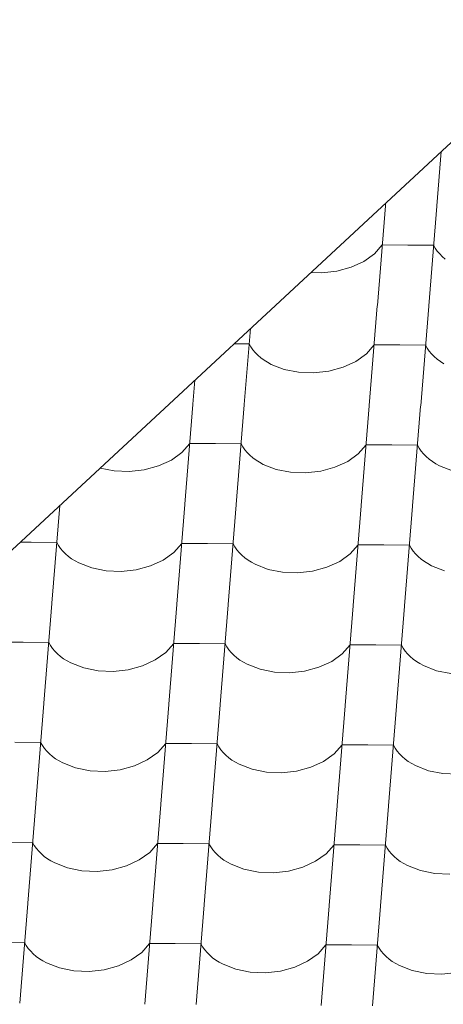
# Model space of a CAD drawing. Header units: millimetres. Extents: x -124639 to 133188, y -48358 to 76648.
# Tile 21 of 49: x 2747 to 3142, y 9013 to 9932. Entities that reach past the tile are written whole.
import ezdxf

# ---------------------------------------------------------------- set-up
doc = ezdxf.new("R2010")
doc.units = ezdxf.units.MM
doc.header["$MEASUREMENT"] = 0
doc.layers.add('Konstrukce - střechy a skořepiny', color=7, linetype='Continuous')
doc.layers.add('Výplně - Povrchové', color=7, linetype='Continuous')

# ---------------------------------------------------------------- blocks, each defined once
blk = doc.blocks.new('*X2')
at = {"layer": 'Výplně - Povrchové', "color": 7, "linetype": 'Continuous', "lineweight": 13}
for p, q in [((3140.02, 9808.96), (3135.94, 9758.2)), ((3087.98, 9758.23), (3080.51, 9665.28)), ((3088.2, 9760.9), (3088.01, 9758.57)), ((3135.91, 9757.86), (3128.44, 9664.92)), ((3077.73, 9713.61), (3085.06, 9721.97)), ((3109.03, 9721.78), (3085.06, 9721.97)), ((3133, 9721.6), (3109.03, 9721.78)), ((3133, 9721.6), (3134.59, 9718.79)), ((3134.59, 9718.79), (3136.49, 9716.07)), ((3067.87, 9706.49), (3077.73, 9713.61)), ((3136.49, 9716.07), (3138.68, 9713.45)), ((3138.68, 9713.45), (3141.16, 9710.96)), ((3141.16, 9710.96), (3143.91, 9708.6)), ((3042.63, 9697.33), (3055.96, 9700.97)), ((3055.96, 9700.97), (3067.87, 9706.49)), ((3018.41, 9696.18), (3028.55, 9695.76)), ((3028.55, 9695.76), (3042.63, 9697.33)), ((3080.48, 9664.95), (3073, 9572)), ((3128.41, 9664.58), (3120.94, 9571.64)), ((2962, 9643.87), (2956.29, 9572.9)), ((2960.85, 9629.58), (2946.71, 9629.69)), ((2960.85, 9629.58), (2962.44, 9626.77)), ((2962.44, 9626.77), (2964.34, 9624.05)), ((3070.23, 9620.33), (3077.56, 9628.69)), ((3101.53, 9628.5), (3077.56, 9628.69)), ((3125.49, 9628.32), (3101.53, 9628.5)), ((3125.49, 9628.32), (3127.09, 9625.51)), ((2964.34, 9624.05), (2966.54, 9621.43)), ((2966.54, 9621.43), (2969.01, 9618.94)), ((2969.01, 9618.94), (2971.76, 9616.59)), ((3060.36, 9613.21), (3070.23, 9620.33)), ((3127.09, 9625.51), (3128.99, 9622.78)), ((3128.99, 9622.78), (3131.18, 9620.17)), ((3131.18, 9620.17), (3133.66, 9617.68)), ((3133.66, 9617.68), (3136.41, 9615.32)), ((2971.76, 9616.59), (2974.76, 9614.38)), ((2974.76, 9614.38), (2978, 9612.33)), ((2978, 9612.33), (2981.47, 9610.44)), ((2981.47, 9610.44), (2993.52, 9605.76)), ((3048.46, 9607.69), (3060.36, 9613.21)), ((3136.41, 9615.32), (3139.41, 9613.11)), ((3139.41, 9613.11), (3142.65, 9611.06)), ((2993.52, 9605.76), (3006.94, 9603.06)), ((3006.94, 9603.06), (3021.05, 9602.48)), ((3021.05, 9602.48), (3035.13, 9604.05)), ((3035.13, 9604.05), (3048.46, 9607.69)), ((2910.17, 9595.81), (2908.36, 9573.27)), ((2908.33, 9572.93), (2900.86, 9479.98)), ((2956.26, 9572.56), (2948.79, 9479.62)), ((3072.98, 9571.67), (3065.5, 9478.72)), ((3120.91, 9571.3), (3113.43, 9478.36)), ((2898.09, 9528.31), (2905.42, 9536.67)), ((2929.38, 9536.48), (2905.42, 9536.67)), ((2953.35, 9536.3), (2929.38, 9536.48)), ((2953.35, 9536.3), (2954.94, 9533.49)), ((3062.73, 9527.05), (3070.06, 9535.41)), ((3094.03, 9535.22), (3070.06, 9535.41)), ((3117.99, 9535.04), (3094.03, 9535.22)), ((3117.99, 9535.04), (3119.59, 9532.22)), ((2888.22, 9521.19), (2898.09, 9528.31)), ((2954.94, 9533.49), (2956.84, 9530.77)), ((2956.84, 9530.77), (2959.04, 9528.15)), ((2959.04, 9528.15), (2961.51, 9525.66)), ((2961.51, 9525.66), (2964.26, 9523.3)), ((3052.86, 9519.93), (3062.73, 9527.05)), ((3119.59, 9532.22), (3121.49, 9529.5)), ((3121.49, 9529.5), (3123.68, 9526.89)), ((3123.68, 9526.89), (3126.16, 9524.4)), ((2876.31, 9515.67), (2888.22, 9521.19)), ((2964.26, 9523.3), (2967.26, 9521.1)), ((2967.26, 9521.1), (2970.5, 9519.04)), ((2970.5, 9519.04), (2973.97, 9517.16)), ((2973.97, 9517.16), (2986.02, 9512.48)), ((3040.96, 9514.41), (3052.86, 9519.93)), ((3126.16, 9524.4), (3128.9, 9522.04)), ((3128.9, 9522.04), (3131.91, 9519.83)), ((3131.91, 9519.83), (3135.15, 9517.78)), ((3135.15, 9517.78), (3138.61, 9515.9)), ((2821.62, 9513.69), (2834.79, 9511.04)), ((2834.79, 9511.04), (2848.9, 9510.46)), ((2848.9, 9510.46), (2862.98, 9512.03)), ((2862.98, 9512.03), (2876.31, 9515.67)), ((2986.02, 9512.48), (2999.44, 9509.78)), ((2999.44, 9509.78), (3013.55, 9509.2)), ((3013.55, 9509.2), (3027.63, 9510.77)), ((3027.63, 9510.77), (3040.96, 9514.41)), ((3138.61, 9515.9), (3150.66, 9511.22)), ((2900.83, 9479.65), (2893.35, 9386.7)), ((2783.98, 9478.78), (2776.64, 9387.6)), ((2948.76, 9479.28), (2941.29, 9386.34)), ((3065.47, 9478.39), (3058, 9385.44)), ((3113.41, 9478.02), (3105.93, 9385.07)), ((2757.23, 9444.46), (2747.05, 9444.54)), ((2781.2, 9444.28), (2757.23, 9444.46)), ((2781.2, 9444.28), (2782.8, 9441.47)), ((2890.58, 9435.03), (2897.91, 9443.39)), ((2921.88, 9443.2), (2897.91, 9443.39)), ((2945.85, 9443.02), (2921.88, 9443.2)), ((2945.85, 9443.02), (2947.44, 9440.21)), ((2782.8, 9441.47), (2784.69, 9438.75)), ((2784.69, 9438.75), (2786.89, 9436.13)), ((2786.89, 9436.13), (2789.36, 9433.64)), ((2880.71, 9427.91), (2890.58, 9435.03)), ((2947.44, 9440.21), (2949.34, 9437.48)), ((2949.34, 9437.48), (2951.53, 9434.87)), ((2951.53, 9434.87), (2954.01, 9432.38)), ((3045.36, 9426.64), (3055.23, 9433.77)), ((3055.23, 9433.77), (3062.56, 9442.13)), ((3086.52, 9441.94), (3062.56, 9442.13)), ((3110.49, 9441.76), (3086.52, 9441.94)), ((3110.49, 9441.76), (3112.08, 9438.94)), ((3112.08, 9438.94), (3113.98, 9436.22)), ((3113.98, 9436.22), (3116.18, 9433.61)), ((2789.36, 9433.64), (2792.11, 9431.29)), ((2792.11, 9431.29), (2795.11, 9429.08)), ((2795.11, 9429.08), (2798.36, 9427.03)), ((2798.36, 9427.03), (2801.82, 9425.14)), ((2801.82, 9425.14), (2813.87, 9420.46)), ((2868.81, 9422.39), (2880.71, 9427.91)), ((2954.01, 9432.38), (2956.76, 9430.02)), ((2956.76, 9430.02), (2959.76, 9427.81)), ((2959.76, 9427.81), (2963, 9425.76)), ((2963, 9425.76), (2966.46, 9423.88)), ((3033.46, 9421.13), (3045.36, 9426.64)), ((3116.18, 9433.61), (3118.65, 9431.12)), ((3118.65, 9431.12), (3121.4, 9428.76)), ((3121.4, 9428.76), (3124.4, 9426.55)), ((3124.4, 9426.55), (3127.65, 9424.5)), ((3127.65, 9424.5), (3131.11, 9422.62)), ((2813.87, 9420.46), (2827.29, 9417.76)), ((2827.29, 9417.76), (2841.4, 9417.18)), ((2841.4, 9417.18), (2855.48, 9418.75)), ((2855.48, 9418.75), (2868.81, 9422.39)), ((2966.46, 9423.88), (2978.51, 9419.2)), ((2978.51, 9419.2), (2991.93, 9416.5)), ((2991.93, 9416.5), (3006.04, 9415.92)), ((3006.04, 9415.92), (3020.12, 9417.49)), ((3020.12, 9417.49), (3033.46, 9421.13)), ((3131.11, 9422.62), (3143.16, 9417.94)), ((2776.61, 9387.26), (2769.14, 9294.32)), ((2893.33, 9386.37), (2885.85, 9293.42)), ((2941.26, 9386), (2933.78, 9293.06)), ((3057.97, 9385.11), (3050.5, 9292.16)), ((3105.9, 9384.74), (3098.43, 9291.79)), ((2749.73, 9351.18), (2725.77, 9351.37)), ((2773.7, 9351), (2749.73, 9351.18)), ((2773.7, 9351), (2775.29, 9348.19)), ((2775.29, 9348.19), (2777.19, 9345.46)), ((2777.19, 9345.46), (2779.39, 9342.85)), ((2779.39, 9342.85), (2781.86, 9340.36)), ((2883.08, 9341.75), (2890.41, 9350.11)), ((2914.38, 9349.92), (2890.41, 9350.11)), ((2938.34, 9349.74), (2914.38, 9349.92)), ((2938.34, 9349.74), (2939.94, 9346.92)), ((2939.94, 9346.92), (2941.84, 9344.2)), ((2941.84, 9344.2), (2944.03, 9341.59)), ((3047.73, 9340.48), (3055.06, 9348.84)), ((3079.02, 9348.66), (3055.06, 9348.84)), ((3102.99, 9348.48), (3079.02, 9348.66)), ((3102.99, 9348.48), (3104.58, 9345.66)), ((3104.58, 9345.66), (3106.48, 9342.94)), ((3106.48, 9342.94), (3108.68, 9340.33)), ((2781.86, 9340.36), (2784.61, 9338)), ((2784.61, 9338), (2787.61, 9335.79)), ((2787.61, 9335.79), (2790.85, 9333.74)), ((2790.85, 9333.74), (2794.32, 9331.86)), ((2861.31, 9329.11), (2873.21, 9334.63)), ((2873.21, 9334.63), (2883.08, 9341.75)), ((2944.03, 9341.59), (2946.51, 9339.1)), ((2946.51, 9339.1), (2949.25, 9336.74)), ((2949.25, 9336.74), (2952.26, 9334.53)), ((2952.26, 9334.53), (2955.5, 9332.48)), ((3025.95, 9327.84), (3037.86, 9333.36)), ((3037.86, 9333.36), (3047.73, 9340.48)), ((3108.68, 9340.33), (3111.15, 9337.84)), ((3111.15, 9337.84), (3113.9, 9335.48)), ((3113.9, 9335.48), (3116.9, 9333.27)), ((3116.9, 9333.27), (3120.14, 9331.22)), ((2794.32, 9331.86), (2806.37, 9327.18)), ((2806.37, 9327.18), (2819.79, 9324.48)), ((2819.79, 9324.48), (2833.9, 9323.9)), ((2833.9, 9323.9), (2847.98, 9325.47)), ((2847.98, 9325.47), (2861.31, 9329.11)), ((2955.5, 9332.48), (2958.96, 9330.6)), ((2958.96, 9330.6), (2971.01, 9325.92)), ((2971.01, 9325.92), (2984.43, 9323.22)), ((2998.54, 9322.64), (3012.62, 9324.21)), ((3012.62, 9324.21), (3025.95, 9327.84)), ((3120.14, 9331.22), (3123.61, 9329.34)), ((3123.61, 9329.34), (3135.66, 9324.66)), ((3135.66, 9324.66), (3149.08, 9321.96)), ((2984.43, 9323.22), (2998.54, 9322.64)), ((2769.11, 9293.98), (2761.64, 9201.04)), ((2885.83, 9293.09), (2878.35, 9200.14)), ((2933.76, 9292.72), (2926.28, 9199.77)), ((3050.47, 9291.83), (3042.99, 9198.88)), ((3098.4, 9291.46), (3090.93, 9198.51)), ((2766.2, 9257.72), (2742.23, 9257.9)), ((2766.2, 9257.72), (2767.79, 9254.9)), ((2767.79, 9254.9), (2769.69, 9252.18)), ((2769.69, 9252.18), (2771.88, 9249.57)), ((2875.58, 9248.47), (2882.91, 9256.83)), ((2906.87, 9256.64), (2882.91, 9256.83)), ((2930.84, 9256.46), (2906.87, 9256.64)), ((2930.84, 9256.46), (2932.44, 9253.64)), ((2932.44, 9253.64), (2934.33, 9250.92)), ((2934.33, 9250.92), (2936.53, 9248.31)), ((3040.22, 9247.2), (3047.55, 9255.56)), ((3071.52, 9255.38), (3047.55, 9255.56)), ((3095.49, 9255.2), (3071.52, 9255.38)), ((3095.49, 9255.2), (3097.08, 9252.38)), ((3097.08, 9252.38), (3098.98, 9249.66)), ((2771.88, 9249.57), (2774.36, 9247.08)), ((2774.36, 9247.08), (2777.11, 9244.72)), ((2777.11, 9244.72), (2780.11, 9242.51)), ((2780.11, 9242.51), (2783.35, 9240.46)), ((2853.81, 9235.83), (2865.71, 9241.34)), ((2865.71, 9241.34), (2875.58, 9248.47)), ((2936.53, 9248.31), (2939.01, 9245.82)), ((2939.01, 9245.82), (2941.75, 9243.46)), ((2941.75, 9243.46), (2944.75, 9241.25)), ((2944.75, 9241.25), (2948, 9239.2)), ((3030.36, 9240.08), (3040.22, 9247.2)), ((3098.98, 9249.66), (3101.17, 9247.05)), ((3101.17, 9247.05), (3103.65, 9244.56)), ((3103.65, 9244.56), (3106.4, 9242.2)), ((3106.4, 9242.2), (3109.4, 9239.99)), ((2783.35, 9240.46), (2786.82, 9238.58)), ((2786.82, 9238.58), (2798.86, 9233.9)), ((2798.86, 9233.9), (2812.29, 9231.2)), ((2826.4, 9230.62), (2840.48, 9232.19)), ((2840.48, 9232.19), (2853.81, 9235.83)), ((2948, 9239.2), (2951.46, 9237.32)), ((2951.46, 9237.32), (2963.51, 9232.64)), ((2963.51, 9232.64), (2976.93, 9229.94)), ((3005.12, 9230.93), (3018.45, 9234.56)), ((3018.45, 9234.56), (3030.36, 9240.08)), ((3109.4, 9239.99), (3112.64, 9237.94)), ((3112.64, 9237.94), (3116.11, 9236.06)), ((3116.11, 9236.06), (3128.15, 9231.38)), ((2812.29, 9231.2), (2826.4, 9230.62)), ((2976.93, 9229.94), (2991.04, 9229.36)), ((2991.04, 9229.36), (3005.12, 9230.93)), ((3128.15, 9231.38), (3141.57, 9228.68)), ((3141.57, 9228.68), (3155.69, 9228.1)), ((2761.61, 9200.7), (2754.13, 9107.76)), ((2878.32, 9199.81), (2870.85, 9106.86)), ((2926.25, 9199.44), (2918.78, 9106.49)), ((3042.97, 9198.54), (3035.49, 9105.6)), ((3090.9, 9198.18), (3083.42, 9105.23)), ((2758.69, 9164.44), (2734.73, 9164.62)), ((2758.69, 9164.44), (2760.29, 9161.62)), ((2760.29, 9161.62), (2762.19, 9158.9)), ((2762.19, 9158.9), (2764.38, 9156.29)), ((2868.08, 9155.18), (2875.41, 9163.54)), ((2899.37, 9163.36), (2875.41, 9163.54)), ((2923.34, 9163.18), (2899.37, 9163.36)), ((2923.34, 9163.18), (2924.93, 9160.36)), ((2924.93, 9160.36), (2926.83, 9157.64)), ((3032.72, 9153.92), (3040.05, 9162.28)), ((3064.02, 9162.1), (3040.05, 9162.28)), ((3087.98, 9161.92), (3064.02, 9162.1)), ((3087.98, 9161.92), (3089.58, 9159.1)), ((3089.58, 9159.1), (3091.48, 9156.38)), ((2764.38, 9156.29), (2766.86, 9153.8)), ((2766.86, 9153.8), (2769.6, 9151.44)), ((2769.6, 9151.44), (2772.61, 9149.23)), ((2772.61, 9149.23), (2775.85, 9147.18)), ((2858.21, 9148.06), (2868.08, 9155.18)), ((2926.83, 9157.64), (2929.03, 9155.03)), ((2929.03, 9155.03), (2931.5, 9152.54)), ((2931.5, 9152.54), (2934.25, 9150.18)), ((2934.25, 9150.18), (2937.25, 9147.97)), ((3022.85, 9146.8), (3032.72, 9153.92)), ((3091.48, 9156.38), (3093.67, 9153.77)), ((3093.67, 9153.77), (3096.15, 9151.28)), ((3096.15, 9151.28), (3098.89, 9148.92)), ((3098.89, 9148.92), (3101.9, 9146.71)), ((2775.85, 9147.18), (2779.31, 9145.3)), ((2779.31, 9145.3), (2791.36, 9140.62)), ((2791.36, 9140.62), (2804.78, 9137.92)), ((2832.97, 9138.91), (2846.3, 9142.54)), ((2846.3, 9142.54), (2858.21, 9148.06)), ((2937.25, 9147.97), (2940.49, 9145.92)), ((2940.49, 9145.92), (2943.96, 9144.04)), ((2943.96, 9144.04), (2956.01, 9139.36)), ((2997.62, 9137.65), (3010.95, 9141.28)), ((3010.95, 9141.28), (3022.85, 9146.8)), ((3101.9, 9146.71), (3105.14, 9144.66)), ((3105.14, 9144.66), (3108.6, 9142.78)), ((3108.6, 9142.78), (3120.65, 9138.1)), ((2804.78, 9137.92), (2818.89, 9137.34)), ((2818.89, 9137.34), (2832.97, 9138.91)), ((2956.01, 9139.36), (2969.43, 9136.66)), ((2969.43, 9136.66), (2983.54, 9136.08)), ((2983.54, 9136.08), (2997.62, 9137.65)), ((3120.65, 9138.1), (3134.07, 9135.4)), ((3134.07, 9135.4), (3148.18, 9134.82)), ((2754.11, 9107.42), (2746.63, 9014.47)), ((2870.82, 9106.53), (2863.35, 9013.58)), ((2918.75, 9106.16), (2911.28, 9013.21)), ((3035.47, 9105.26), (3027.99, 9012.32)), ((3083.4, 9104.9), (3075.92, 9011.95)), ((2751.19, 9071.16), (2727.23, 9071.34)), ((2751.19, 9071.16), (2752.79, 9068.34)), ((2752.79, 9068.34), (2754.69, 9065.62)), ((2860.57, 9061.9), (2867.9, 9070.26)), ((2891.87, 9070.08), (2867.9, 9070.26)), ((2915.84, 9069.9), (2891.87, 9070.08)), ((2915.84, 9069.9), (2917.43, 9067.08)), ((2917.43, 9067.08), (2919.33, 9064.36)), ((3025.22, 9060.64), (3032.55, 9069)), ((3056.52, 9068.82), (3032.55, 9069)), ((3080.48, 9068.63), (3056.52, 9068.82)), ((3080.48, 9068.63), (3082.08, 9065.82)), ((2754.69, 9065.62), (2756.88, 9063.01)), ((2756.88, 9063.01), (2759.36, 9060.52)), ((2759.36, 9060.52), (2762.1, 9058.16)), ((2762.1, 9058.16), (2765.1, 9055.95)), ((2850.71, 9054.78), (2860.57, 9061.9)), ((2919.33, 9064.36), (2921.52, 9061.75)), ((2921.52, 9061.75), (2924, 9059.26)), ((2924, 9059.26), (2926.75, 9056.9)), ((3015.35, 9053.52), (3025.22, 9060.64)), ((3082.08, 9065.82), (3083.98, 9063.1)), ((3083.98, 9063.1), (3086.17, 9060.49)), ((3086.17, 9060.49), (3088.65, 9057.99)), ((3088.65, 9057.99), (3091.39, 9055.64)), ((2765.1, 9055.95), (2768.35, 9053.9)), ((2768.35, 9053.9), (2771.81, 9052.02)), ((2771.81, 9052.02), (2783.86, 9047.34)), ((2825.47, 9045.63), (2838.8, 9049.26)), ((2838.8, 9049.26), (2850.71, 9054.78)), ((2926.75, 9056.9), (2929.75, 9054.69)), ((2929.75, 9054.69), (2932.99, 9052.64)), ((2932.99, 9052.64), (2936.46, 9050.76)), ((2936.46, 9050.76), (2948.5, 9046.08)), ((2990.12, 9044.37), (3003.45, 9048)), ((3003.45, 9048), (3015.35, 9053.52)), ((3091.39, 9055.64), (3094.39, 9053.43)), ((3094.39, 9053.43), (3097.64, 9051.38)), ((3097.64, 9051.38), (3101.1, 9049.5)), ((3101.1, 9049.5), (3113.15, 9044.82)), ((2783.86, 9047.34), (2797.28, 9044.64)), ((2797.28, 9044.64), (2811.39, 9044.06)), ((2811.39, 9044.06), (2825.47, 9045.63)), ((2948.5, 9046.08), (2961.93, 9043.38)), ((2961.93, 9043.38), (2976.04, 9042.8)), ((2976.04, 9042.8), (2990.12, 9044.37)), ((3113.15, 9044.82), (3126.57, 9042.12)), ((3126.57, 9042.12), (3140.68, 9041.54)), ((3140.68, 9041.54), (3154.76, 9043.1))]:
    blk.add_line(p, q, dxfattribs=at)
blk = doc.blocks.new('výplň_1_1', base_point=(0, 0))
at = {"layer": 'Výplně - Povrchové', "color": 7, "linetype": 'Continuous', "lineweight": 13}
blk.add_blockref('*X2', (0, 0), dxfattribs=at)

msp = doc.modelspace()

# ---------------------------------------------------------------- linework, layer by layer
at = {"layer": 'Konstrukce - střechy a skořepiny', "color": 7, "linetype": 'Continuous', "lineweight": 13}
msp.add_line((1943.62, 8699.49), (4176.18, 10769.82), dxfattribs=at)

# ---------------------------------------------------------------- block references
at = {"layer": 'Výplně - Povrchové', "color": 7, "linetype": 'Continuous', "lineweight": 13}
msp.add_blockref('výplň_1_1', (0, 0), dxfattribs=at)

doc.saveas('drawing.dxf')
